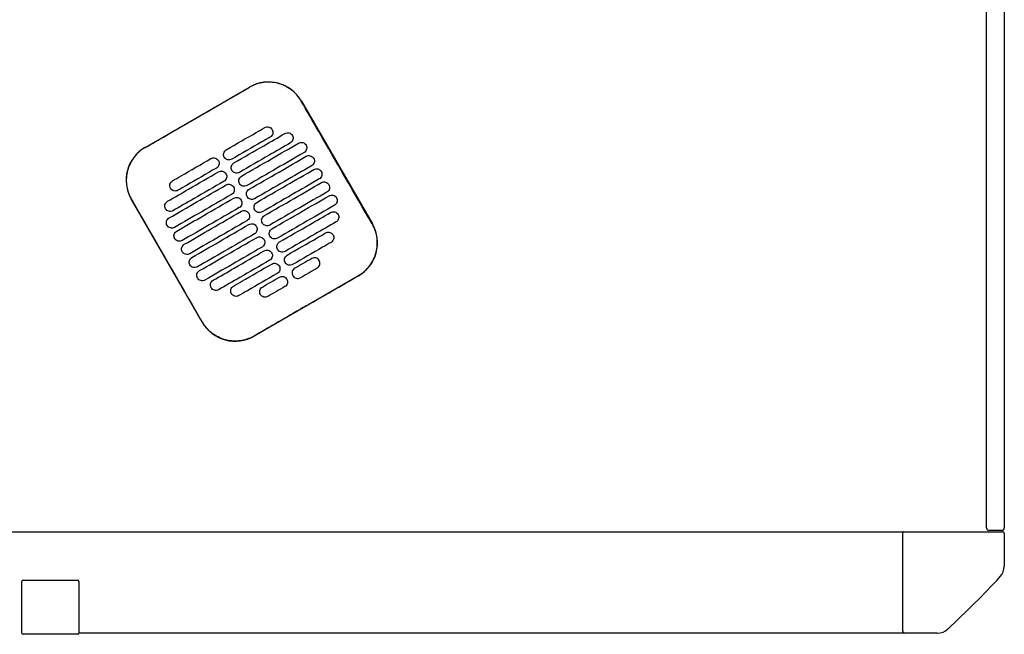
# Model space of a CAD drawing. Header units: metres. Extents: x 15.2 to 54.2, y -39.7 to 1.1.
# Tile 116 of 256: x 36.426 to 37.202, y -39.624 to -39.139. Entities that reach past the tile are written whole.
import ezdxf

# ---------------------------------------------------------------- set-up
doc = ezdxf.new("R2010")
doc.units = ezdxf.units.M
doc.header["$MEASUREMENT"] = 0
doc.layers.add('2D', color=252, linetype='Continuous')

# ---------------------------------------------------------------- blocks, each defined once
blk = doc.blocks.new('2D_QYOS_600')
for p, q in [((2.42604, -2.743), (2.42604, -1.859)), ((2.44004, -1.859), (2.44004, -2.743)), ((1.76223, -2.4427), (1.84449, -2.39518)), ((1.88548, -2.40615), (1.9415, -2.50313)), ((1.80728, -2.58067), (1.75126, -2.48368)), ((1.93053, -2.54412), (1.84827, -2.59164)), ((0.0795, -2.74595), (2.36049, -2.74595)), ((2.35999, -2.82445), (2.35999, -2.74645)), ((2.36049, -2.74595), (2.43849, -2.74595)), ((2.43804, -2.745), (2.42804, -2.745)), ((2.43999, -2.74745), (2.43999, -2.77326)), ((1.66504, -2.82594), (1.66504, -2.78524)), ((1.66504, -2.82594), (1.66504, -2.78524)), ((1.66604, -2.78424), (1.70904, -2.78424)), ((1.70904, -2.78424), (1.70904, -2.78424)), ((1.71004, -2.78524), (1.71004, -2.82594)), ((1.71004, -2.78524), (1.71004, -2.82594)), ((1.70904, -2.82694), (1.66604, -2.82694)), ((1.70904, -2.82694), (1.70904, -2.82694)), ((2.36149, -2.82595), (1.71004, -2.82594)), ((2.3873, -2.82595), (2.36149, -2.82595))]:
    blk.add_line(p, q)
for centre, radius, start, end in [((1.8595, -2.42116), 0.03, 30.01349, 120.01349), ((1.77724, -2.46868), 0.03, 120.01349, 210.01349), ((1.91552, -2.51814), 0.03, 300.01349, 30.01349), ((1.83326, -2.56566), 0.03, 210.01349, 300.01349), ((2.36049, -2.74645), 0.0005, 90, 180), ((2.42804, -2.743), 0.002, 180, 270), ((2.43804, -2.743), 0.002, 270, 360), ((2.43849, -2.74745), 0.0015, 0, 90), ((2.42799, -2.77326), 0.012, 317.12151, 0), ((1.66604, -2.78524), 0.001, 90, 180), ((1.66604, -2.78524), 0.001, 90, 180), ((1.70904, -2.78524), 0.001, 0, 90), ((1.70904, -2.78524), 0.001, 360, 90), ((1.85842, -2.24438), 0.78926, 312.87849, 317.12151), ((1.66604, -2.82594), 0.001, 180, 270), ((1.66604, -2.82594), 0.001, 180, 270), ((1.70904, -2.82594), 0.001, 270, 360), ((1.70904, -2.82594), 0.001, 270, 0), ((2.36149, -2.82445), 0.0015, 180, 270), ((2.3873, -2.81395), 0.012, 270, 312.87849)]:
    blk.add_arc(centre, radius, start, end)
for points, knots in [([(1.88538, -2.40621), (1.88458, -2.40482), (1.88367, -2.40349), (1.88073, -2.39989), (1.87845, -2.39784), (1.87266, -2.39404), (1.86904, -2.39256), (1.86159, -2.39111), (1.85785, -2.39108), (1.85081, -2.39235), (1.84754, -2.39355), (1.84455, -2.39528)], [12.978915, 12.978915, 12.978915, 12.978915, 13.461173, 13.461173, 14.374287, 14.374287, 15.53872, 15.53872, 16.650066, 16.650066, 17.687358, 17.687358, 17.687358, 17.687358]), ([(1.9414, -2.50319), (1.92736, -2.4789), (1.91332, -2.4546), (1.89466, -2.42227), (1.89002, -2.41424), (1.88538, -2.40621)], [1.133412, 1.133412, 1.133412, 1.133412, 2.681586, 2.681586, 3.193366, 3.193366, 3.193366, 3.193366]), ([(1.76229, -2.4428), (1.77288, -2.43668), (1.78391, -2.43032), (1.79938, -2.42138), (1.80142, -2.4202), (1.80342, -2.41905)], [-21.78268, -21.78268, -21.78268, -21.78268, -17.142885, -17.142885, -16.423665, -16.423665, -16.423665, -16.423665]), ([(1.82628, -2.44462), (1.83414, -2.44008), (1.84201, -2.43553), (1.85212, -2.4297), (1.85435, -2.4284), (1.85659, -2.42711)], [0.699452, 0.699452, 0.699452, 0.699452, 3.425217, 3.425217, 4.200582, 4.200582, 4.200582, 4.200582]), ([(1.85659, -2.42711), (1.85702, -2.42687), (1.85756, -2.42665), (1.85874, -2.4265), (1.8593, -2.42654), (1.86037, -2.42682), (1.86089, -2.42707), (1.86185, -2.4278), (1.86222, -2.42826), (1.86246, -2.42869)], [-0.5513873, -0.5513873, -0.5513873, -0.5513873, -0.4031046, -0.4031046, -0.2776919, -0.2776919, -0.1471638, -0.1471638, 0, 0, 0, 0]), ([(1.86246, -2.42869), (1.86271, -2.42911), (1.86293, -2.42966), (1.86307, -2.43085), (1.86304, -2.4314), (1.86276, -2.43248), (1.8625, -2.43299), (1.86178, -2.43395), (1.86132, -2.43431), (1.86089, -2.43456)], [-0.5553355, -0.5553355, -0.5553355, -0.5553355, -0.4045594, -0.4045594, -0.278267, -0.278267, -0.1472206, -0.1472206, 0, 0, 0, 0]), ([(1.87255, -2.43175), (1.87298, -2.43151), (1.87352, -2.43129), (1.87471, -2.43114), (1.87526, -2.43118), (1.87633, -2.43146), (1.87685, -2.43171), (1.87781, -2.43244), (1.87818, -2.4329), (1.87842, -2.43332)], [-0.5514247, -0.5514247, -0.5514247, -0.5514247, -0.4031161, -0.4031161, -0.2776965, -0.2776965, -0.1471644, -0.1471644, 0, 0, 0, 0]), ([(1.86089, -2.43456), (1.85866, -2.43585), (1.85642, -2.43714), (1.84631, -2.44298), (1.83845, -2.44753), (1.83058, -2.45207)], [2.649916, 2.649916, 2.649916, 2.649916, 3.425249, 3.425249, 6.151046, 6.151046, 6.151046, 6.151046]), ([(1.83228, -2.45501), (1.84015, -2.45047), (1.84801, -2.44592), (1.86144, -2.43817), (1.867, -2.43496), (1.87255, -2.43175)], [0.699452, 0.699452, 0.699452, 0.699452, 3.42526, 3.42526, 5.350619, 5.350619, 5.350619, 5.350619]), ([(1.87842, -2.43332), (1.87867, -2.43375), (1.87889, -2.4343), (1.87903, -2.43549), (1.879, -2.43604), (1.87872, -2.43711), (1.87846, -2.43763), (1.87774, -2.43859), (1.87728, -2.43895), (1.87685, -2.4392)], [-0.5553006, -0.5553006, -0.5553006, -0.5553006, -0.4045498, -0.4045498, -0.2782639, -0.2782639, -0.1472208, -0.1472208, 0, 0, 0, 0]), ([(1.88332, -2.43939), (1.88374, -2.43915), (1.88429, -2.43893), (1.88547, -2.43878), (1.88602, -2.43882), (1.8871, -2.4391), (1.88762, -2.43935), (1.88858, -2.44008), (1.88894, -2.44054), (1.88919, -2.44096)], [-0.5514376, -0.5514376, -0.5514376, -0.5514376, -0.4031217, -0.4031217, -0.2776979, -0.2776979, -0.1471642, -0.1471642, 0, 0, 0, 0]), ([(1.76229, -2.4428), (1.76101, -2.44354), (1.75978, -2.44437), (1.75663, -2.44688), (1.75485, -2.44871), (1.75332, -2.45074), (1.75103, -2.4538), (1.74934, -2.45728), (1.74737, -2.46467), (1.7471, -2.46852), (1.74804, -2.47614), (1.74924, -2.47985), (1.7512, -2.48336), (1.75128, -2.48349), (1.75136, -2.48363)], [17.619777, 17.619777, 17.619777, 17.619777, 18.064718, 18.064718, 18.827754, 18.827754, 18.827754, 19.97637, 19.97637, 21.122539, 21.122539, 22.281306, 22.281306, 22.328075, 22.328075, 22.328075, 22.328075]), ([(1.82471, -2.4505), (1.82446, -2.45007), (1.82424, -2.44952), (1.8241, -2.44833), (1.82413, -2.44778), (1.82441, -2.44671), (1.82467, -2.44619), (1.82539, -2.44523), (1.82585, -2.44487), (1.82628, -2.44462)], [-0.5553984, -0.5553984, -0.5553984, -0.5553984, -0.4045681, -0.4045681, -0.278271, -0.278271, -0.1472202, -0.1472202, 0, 0, 0, 0]), ([(1.87685, -2.4392), (1.8713, -2.44241), (1.86574, -2.44562), (1.85232, -2.45337), (1.84445, -2.45792), (1.83658, -2.46246)], [1.499949, 1.499949, 1.499949, 1.499949, 3.425284, 3.425284, 6.151116, 6.151116, 6.151116, 6.151116]), ([(1.83828, -2.46541), (1.84615, -2.46086), (1.85402, -2.45632), (1.86903, -2.44764), (1.87617, -2.44352), (1.88332, -2.43939)], [0.699452, 0.699452, 0.699452, 0.699452, 3.425292, 3.425292, 5.900643, 5.900643, 5.900643, 5.900643]), ([(1.88919, -2.44096), (1.88943, -2.44139), (1.88965, -2.44194), (1.8898, -2.44313), (1.88976, -2.44368), (1.88948, -2.44475), (1.88923, -2.44527), (1.8885, -2.44623), (1.88804, -2.44659), (1.88762, -2.44684)], [-0.5552879, -0.5552879, -0.5552879, -0.5552879, -0.4045447, -0.4045447, -0.2782629, -0.2782629, -0.1472212, -0.1472212, 0, 0, 0, 0]), ([(1.78385, -2.46913), (1.78608, -2.46784), (1.78832, -2.46655), (1.79843, -2.46071), (1.8063, -2.45617), (1.81416, -2.45162)], [2.649852, 2.649852, 2.649852, 2.649852, 3.425217, 3.425217, 6.150982, 6.150982, 6.150982, 6.150982]), ([(1.81416, -2.45162), (1.81459, -2.45138), (1.81513, -2.45116), (1.81632, -2.45101), (1.81687, -2.45105), (1.81794, -2.45133), (1.81846, -2.45158), (1.81942, -2.45231), (1.81979, -2.45277), (1.82003, -2.4532)], [-0.5512944, -0.5512944, -0.5512944, -0.5512944, -0.4030833, -0.4030833, -0.2776787, -0.2776787, -0.1471599, -0.1471599, 0, 0, 0, 0]), ([(1.82003, -2.4532), (1.82028, -2.45362), (1.8205, -2.45417), (1.82065, -2.45536), (1.82061, -2.45591), (1.82033, -2.45699), (1.82008, -2.4575), (1.81935, -2.45846), (1.81889, -2.45882), (1.81846, -2.45907)], [-0.555416, -0.555416, -0.555416, -0.555416, -0.4045716, -0.4045716, -0.2782736, -0.2782736, -0.1472211, -0.1472211, 0, 0, 0, 0]), ([(1.83058, -2.45207), (1.83015, -2.45231), (1.82961, -2.45253), (1.82843, -2.45268), (1.82787, -2.45264), (1.8268, -2.45236), (1.82628, -2.45211), (1.82532, -2.45138), (1.82495, -2.45092), (1.82471, -2.4505)], [-0.551307, -0.551307, -0.551307, -0.551307, -0.4030846, -0.4030846, -0.2776802, -0.2776802, -0.1471604, -0.1471604, 0, 0, 0, 0]), ([(1.88762, -2.44684), (1.88048, -2.45096), (1.87333, -2.45509), (1.85832, -2.46376), (1.85045, -2.46831), (1.84258, -2.47285)], [0.949972, 0.949972, 0.949972, 0.949972, 3.425307, 3.425307, 6.151164, 6.151164, 6.151164, 6.151164]), ([(1.84428, -2.4758), (1.85215, -2.47125), (1.86002, -2.46671), (1.87503, -2.45803), (1.88218, -2.45391), (1.88932, -2.44978)], [0.699452, 0.699452, 0.699452, 0.699452, 3.425313, 3.425313, 5.900643, 5.900643, 5.900643, 5.900643]), ([(1.88932, -2.44978), (1.88974, -2.44954), (1.89029, -2.44932), (1.89147, -2.44917), (1.89203, -2.44921), (1.8931, -2.44949), (1.89362, -2.44974), (1.89458, -2.45047), (1.89494, -2.45093), (1.89519, -2.45136)], [-0.5514273, -0.5514273, -0.5514273, -0.5514273, -0.4031209, -0.4031209, -0.2776962, -0.2776962, -0.1471634, -0.1471634, 0, 0, 0, 0]), ([(1.89519, -2.45136), (1.89543, -2.45178), (1.89565, -2.45233), (1.8958, -2.45352), (1.89577, -2.45407), (1.89548, -2.45515), (1.89523, -2.45566), (1.8945, -2.45662), (1.89405, -2.45698), (1.89362, -2.45723)], [-0.5552955, -0.5552955, -0.5552955, -0.5552955, -0.4045438, -0.4045438, -0.2782634, -0.2782634, -0.1472215, -0.1472215, 0, 0, 0, 0]), ([(1.77989, -2.48528), (1.78545, -2.48207), (1.79101, -2.47886), (1.80443, -2.4711), (1.8123, -2.46656), (1.82017, -2.46201)], [1.499901, 1.499901, 1.499901, 1.499901, 3.42526, 3.42526, 6.151068, 6.151068, 6.151068, 6.151068]), ([(1.81846, -2.45907), (1.8106, -2.46361), (1.80273, -2.46816), (1.79262, -2.474), (1.79039, -2.47529), (1.78815, -2.47658)], [0.699452, 0.699452, 0.699452, 0.699452, 3.425249, 3.425249, 4.200582, 4.200582, 4.200582, 4.200582]), ([(1.82017, -2.46201), (1.82059, -2.46177), (1.82114, -2.46155), (1.82232, -2.4614), (1.82287, -2.46144), (1.82395, -2.46172), (1.82447, -2.46197), (1.82542, -2.4627), (1.82579, -2.46316), (1.82603, -2.46359)], [-0.5513075, -0.5513075, -0.5513075, -0.5513075, -0.4030857, -0.4030857, -0.2776792, -0.2776792, -0.1471593, -0.1471593, 0, 0, 0, 0]), ([(1.83071, -2.46089), (1.83047, -2.46046), (1.83025, -2.45991), (1.8301, -2.45872), (1.83013, -2.45817), (1.83042, -2.4571), (1.83067, -2.45658), (1.8314, -2.45562), (1.83185, -2.45526), (1.83228, -2.45501)], [-0.5553839, -0.5553839, -0.5553839, -0.5553839, -0.4045626, -0.4045626, -0.2782686, -0.2782686, -0.1472195, -0.1472195, 0, 0, 0, 0]), ([(1.83658, -2.46246), (1.83616, -2.46271), (1.83561, -2.46292), (1.83443, -2.46307), (1.83387, -2.46304), (1.8328, -2.46275), (1.83228, -2.4625), (1.83132, -2.46177), (1.83096, -2.46131), (1.83071, -2.46089)], [-0.551317, -0.551317, -0.551317, -0.551317, -0.4030867, -0.4030867, -0.2776803, -0.2776803, -0.1471597, -0.1471597, 0, 0, 0, 0]), ([(1.89362, -2.45723), (1.88648, -2.46135), (1.87933, -2.46548), (1.86432, -2.47415), (1.85645, -2.4787), (1.84859, -2.48324)], [0.949998, 0.949998, 0.949998, 0.949998, 3.42532, 3.42532, 6.151189, 6.151189, 6.151189, 6.151189]), ([(1.85029, -2.48619), (1.85815, -2.48164), (1.86602, -2.4771), (1.88103, -2.46843), (1.88818, -2.4643), (1.89532, -2.46017)], [0.699452, 0.699452, 0.699452, 0.699452, 3.425322, 3.425322, 5.900643, 5.900643, 5.900643, 5.900643]), ([(1.89532, -2.46017), (1.89575, -2.45993), (1.89629, -2.45971), (1.89748, -2.45956), (1.89803, -2.4596), (1.8991, -2.45988), (1.89962, -2.46013), (1.90058, -2.46086), (1.90095, -2.46132), (1.90119, -2.46175)], [-0.5514137, -0.5514137, -0.5514137, -0.5514137, -0.4031194, -0.4031194, -0.2776944, -0.2776944, -0.1471627, -0.1471627, 0, 0, 0, 0]), ([(1.90119, -2.46175), (1.90144, -2.46217), (1.90166, -2.46272), (1.9018, -2.46391), (1.90177, -2.46446), (1.90149, -2.46554), (1.90123, -2.46605), (1.90051, -2.46701), (1.90005, -2.46737), (1.89962, -2.46762)], [-0.5553078, -0.5553078, -0.5553078, -0.5553078, -0.4045446, -0.4045446, -0.2782647, -0.2782647, -0.147222, -0.147222, 0, 0, 0, 0]), ([(1.78228, -2.47501), (1.78204, -2.47458), (1.78182, -2.47403), (1.78167, -2.47284), (1.7817, -2.47229), (1.78198, -2.47122), (1.78224, -2.4707), (1.78296, -2.46974), (1.78342, -2.46938), (1.78385, -2.46913)], [-0.5554179, -0.5554179, -0.5554179, -0.5554179, -0.4045683, -0.4045683, -0.2782761, -0.2782761, -0.1472238, -0.1472238, 0, 0, 0, 0]), ([(1.82447, -2.46946), (1.8166, -2.474), (1.80873, -2.47855), (1.79531, -2.4863), (1.78975, -2.48951), (1.78419, -2.49272)], [0.699452, 0.699452, 0.699452, 0.699452, 3.425284, 3.425284, 5.350619, 5.350619, 5.350619, 5.350619]), ([(1.82603, -2.46359), (1.82628, -2.46401), (1.8265, -2.46456), (1.82665, -2.46575), (1.82661, -2.4663), (1.82633, -2.46738), (1.82608, -2.46789), (1.82535, -2.46885), (1.82489, -2.46921), (1.82447, -2.46946)], [-0.5553971, -0.5553971, -0.5553971, -0.5553971, -0.4045652, -0.4045652, -0.2782705, -0.2782705, -0.1472202, -0.1472202, 0, 0, 0, 0]), ([(1.83671, -2.47128), (1.83647, -2.47085), (1.83625, -2.4703), (1.8361, -2.46911), (1.83614, -2.46856), (1.83642, -2.46749), (1.83667, -2.46697), (1.8374, -2.46602), (1.83786, -2.46565), (1.83828, -2.46541)], [-0.5553742, -0.5553742, -0.5553742, -0.5553742, -0.4045587, -0.4045587, -0.278267, -0.278267, -0.1472191, -0.1472191, 0, 0, 0, 0]), ([(1.89962, -2.46762), (1.89248, -2.47175), (1.88534, -2.47587), (1.87032, -2.48454), (1.86246, -2.48909), (1.85459, -2.49363)], [0.950001, 0.950001, 0.950001, 0.950001, 3.425322, 3.425322, 6.151192, 6.151192, 6.151192, 6.151192]), ([(1.90133, -2.47056), (1.90175, -2.47032), (1.9023, -2.4701), (1.90348, -2.46995), (1.90403, -2.46999), (1.90511, -2.47027), (1.90563, -2.47052), (1.90658, -2.47125), (1.90695, -2.47171), (1.90719, -2.47214)], [-0.5513969, -0.5513969, -0.5513969, -0.5513969, -0.4031172, -0.4031172, -0.2776925, -0.2776925, -0.1471621, -0.1471621, 0, 0, 0, 0]), ([(1.78113, -2.49842), (1.78828, -2.49429), (1.79542, -2.49016), (1.81043, -2.48149), (1.8183, -2.47695), (1.82617, -2.4724)], [0.949941, 0.949941, 0.949941, 0.949941, 3.425291, 3.425291, 6.151132, 6.151132, 6.151132, 6.151132]), ([(1.78815, -2.47658), (1.78773, -2.47682), (1.78718, -2.47704), (1.786, -2.47719), (1.78544, -2.47715), (1.78437, -2.47687), (1.78385, -2.47662), (1.78289, -2.47589), (1.78252, -2.47543), (1.78228, -2.47501)], [-0.5513007, -0.5513007, -0.5513007, -0.5513007, -0.4030941, -0.4030941, -0.2776814, -0.2776814, -0.1471603, -0.1471603, 0, 0, 0, 0]), ([(1.82617, -2.4724), (1.82659, -2.47216), (1.82714, -2.47194), (1.82832, -2.47179), (1.82887, -2.47183), (1.82995, -2.47211), (1.83047, -2.47236), (1.83143, -2.47309), (1.83179, -2.47355), (1.83204, -2.47398)], [-0.5513173, -0.5513173, -0.5513173, -0.5513173, -0.4030875, -0.4030875, -0.2776797, -0.2776797, -0.147159, -0.147159, 0, 0, 0, 0]), ([(1.83204, -2.47398), (1.83228, -2.4744), (1.8325, -2.47495), (1.83265, -2.47614), (1.83261, -2.47669), (1.83233, -2.47777), (1.83208, -2.47828), (1.83135, -2.47924), (1.83089, -2.4796), (1.83047, -2.47985)], [-0.555383, -0.555383, -0.555383, -0.555383, -0.4045605, -0.4045605, -0.2782682, -0.2782682, -0.1472195, -0.1472195, 0, 0, 0, 0]), ([(1.84258, -2.47285), (1.84216, -2.4731), (1.84161, -2.47331), (1.84043, -2.47346), (1.83988, -2.47343), (1.8388, -2.47315), (1.83828, -2.47289), (1.83732, -2.47216), (1.83696, -2.4717), (1.83671, -2.47128)], [-0.5513236, -0.5513236, -0.5513236, -0.5513236, -0.4030881, -0.4030881, -0.2776804, -0.2776804, -0.1471592, -0.1471592, 0, 0, 0, 0]), ([(1.84272, -2.48167), (1.84247, -2.48125), (1.84225, -2.48069), (1.8421, -2.47951), (1.84214, -2.47895), (1.84242, -2.47788), (1.84267, -2.47736), (1.8434, -2.47641), (1.84386, -2.47604), (1.84428, -2.4758)], [-0.5553693, -0.5553693, -0.5553693, -0.5553693, -0.4045566, -0.4045566, -0.2782661, -0.2782661, -0.1472189, -0.1472189, 0, 0, 0, 0]), ([(1.85629, -2.49658), (1.86416, -2.49203), (1.87202, -2.48749), (1.88704, -2.47882), (1.89418, -2.47469), (1.90133, -2.47056)], [0.699452, 0.699452, 0.699452, 0.699452, 3.425321, 3.425321, 5.900643, 5.900643, 5.900643, 5.900643]), ([(1.90719, -2.47214), (1.90744, -2.47256), (1.90766, -2.47311), (1.90781, -2.4743), (1.90777, -2.47485), (1.90749, -2.47593), (1.90724, -2.47644), (1.90651, -2.4774), (1.90605, -2.47776), (1.90563, -2.47801)], [-0.5553248, -0.5553248, -0.5553248, -0.5553248, -0.4045472, -0.4045472, -0.2782668, -0.2782668, -0.1472227, -0.1472227, 0, 0, 0, 0]), ([(1.80738, -2.58061), (1.80282, -2.57272), (1.79809, -2.56452), (1.77944, -2.53221), (1.7654, -2.50792), (1.75136, -2.48363)], [-3.18138, -3.18138, -3.18138, -3.18138, -2.673929, -2.673929, -1.133377, -1.133377, -1.133377, -1.133377]), ([(1.77832, -2.49115), (1.77808, -2.49073), (1.77786, -2.49017), (1.77771, -2.48899), (1.77775, -2.48843), (1.77803, -2.48736), (1.77828, -2.48684), (1.77901, -2.48589), (1.77947, -2.48552), (1.77989, -2.48528)], [-0.5553798, -0.5553798, -0.5553798, -0.5553798, -0.4045588, -0.4045588, -0.278273, -0.278273, -0.147224, -0.147224, 0, 0, 0, 0]), ([(1.83047, -2.47985), (1.8226, -2.48439), (1.81473, -2.48894), (1.79972, -2.49761), (1.79258, -2.50174), (1.78543, -2.50587)], [0.699452, 0.699452, 0.699452, 0.699452, 3.425308, 3.425308, 5.900643, 5.900643, 5.900643, 5.900643]), ([(1.78713, -2.50881), (1.79428, -2.50468), (1.80142, -2.50056), (1.81643, -2.49188), (1.8243, -2.48734), (1.83217, -2.48279)], [0.949982, 0.949982, 0.949982, 0.949982, 3.425312, 3.425312, 6.151173, 6.151173, 6.151173, 6.151173]), ([(1.83217, -2.48279), (1.83259, -2.48255), (1.83314, -2.48233), (1.83432, -2.48218), (1.83488, -2.48222), (1.83595, -2.4825), (1.83647, -2.48275), (1.83743, -2.48348), (1.83779, -2.48394), (1.83804, -2.48437)], [-0.5513238, -0.5513238, -0.5513238, -0.5513238, -0.4030887, -0.4030887, -0.27768, -0.27768, -0.1471588, -0.1471588, 0, 0, 0, 0]), ([(1.83804, -2.48437), (1.83828, -2.48479), (1.8385, -2.48534), (1.83865, -2.48653), (1.83862, -2.48708), (1.83833, -2.48816), (1.83808, -2.48868), (1.83735, -2.48963), (1.8369, -2.49), (1.83647, -2.49024)], [-0.5553737, -0.5553737, -0.5553737, -0.5553737, -0.4045574, -0.4045574, -0.2782667, -0.2782667, -0.1472191, -0.1472191, 0, 0, 0, 0]), ([(1.84859, -2.48324), (1.84816, -2.48349), (1.84761, -2.4837), (1.84643, -2.48385), (1.84588, -2.48382), (1.8448, -2.48354), (1.84429, -2.48328), (1.84333, -2.48255), (1.84296, -2.48209), (1.84272, -2.48167)], [-0.5513269, -0.5513269, -0.5513269, -0.5513269, -0.403089, -0.403089, -0.2776804, -0.2776804, -0.1471589, -0.1471589, 0, 0, 0, 0]), ([(1.90563, -2.47801), (1.89848, -2.48214), (1.89134, -2.48626), (1.87633, -2.49494), (1.86846, -2.49948), (1.86059, -2.50403)], [0.949982, 0.949982, 0.949982, 0.949982, 3.425312, 3.425312, 6.151173, 6.151173, 6.151173, 6.151173]), ([(1.86229, -2.50697), (1.87016, -2.50242), (1.87803, -2.49788), (1.89304, -2.48921), (1.90018, -2.48508), (1.90733, -2.48095)], [0.699452, 0.699452, 0.699452, 0.699452, 3.425308, 3.425308, 5.900643, 5.900643, 5.900643, 5.900643]), ([(1.90733, -2.48095), (1.90775, -2.48071), (1.9083, -2.48049), (1.90948, -2.48034), (1.91003, -2.48038), (1.91111, -2.48066), (1.91163, -2.48091), (1.91259, -2.48164), (1.91295, -2.4821), (1.9132, -2.48253)], [-0.5513769, -0.5513769, -0.5513769, -0.5513769, -0.4031143, -0.4031143, -0.2776905, -0.2776905, -0.1471617, -0.1471617, 0, 0, 0, 0]), ([(1.9132, -2.48253), (1.91344, -2.48295), (1.91366, -2.4835), (1.91381, -2.48469), (1.91377, -2.48524), (1.91349, -2.48632), (1.91324, -2.48683), (1.91251, -2.48779), (1.91205, -2.48815), (1.91163, -2.4884)], [-0.5553464, -0.5553464, -0.5553464, -0.5553464, -0.4045515, -0.4045515, -0.2782697, -0.2782697, -0.1472236, -0.1472236, 0, 0, 0, 0]), ([(1.78419, -2.49272), (1.78377, -2.49297), (1.78322, -2.49319), (1.78204, -2.49333), (1.78149, -2.4933), (1.78041, -2.49302), (1.77989, -2.49276), (1.77893, -2.49203), (1.77857, -2.49157), (1.77832, -2.49115)], [-0.5513421, -0.5513421, -0.5513421, -0.5513421, -0.4031061, -0.4031061, -0.2776864, -0.2776864, -0.147161, -0.147161, 0, 0, 0, 0]), ([(1.83647, -2.49024), (1.8286, -2.49479), (1.82074, -2.49933), (1.80572, -2.508), (1.79858, -2.51213), (1.79144, -2.51626)], [0.699452, 0.699452, 0.699452, 0.699452, 3.425321, 3.425321, 5.900643, 5.900643, 5.900643, 5.900643]), ([(1.79314, -2.5192), (1.80028, -2.51507), (1.80742, -2.51095), (1.82244, -2.50227), (1.8303, -2.49773), (1.83817, -2.49318)], [0.950001, 0.950001, 0.950001, 0.950001, 3.425322, 3.425322, 6.151192, 6.151192, 6.151192, 6.151192]), ([(1.83817, -2.49318), (1.8386, -2.49294), (1.83914, -2.49272), (1.84033, -2.49257), (1.84088, -2.49261), (1.84195, -2.49289), (1.84247, -2.49314), (1.84343, -2.49388), (1.8438, -2.49434), (1.84404, -2.49476)], [-0.551327, -0.551327, -0.551327, -0.551327, -0.4030892, -0.4030892, -0.2776802, -0.2776802, -0.1471588, -0.1471588, 0, 0, 0, 0]), ([(1.84872, -2.49206), (1.84847, -2.49164), (1.84825, -2.49109), (1.84811, -2.4899), (1.84814, -2.48934), (1.84842, -2.48827), (1.84868, -2.48775), (1.8494, -2.4868), (1.84986, -2.48643), (1.85029, -2.48619)], [-0.5553691, -0.5553691, -0.5553691, -0.5553691, -0.4045561, -0.4045561, -0.278266, -0.278266, -0.1472189, -0.1472189, 0, 0, 0, 0]), ([(1.85459, -2.49363), (1.85416, -2.49388), (1.85362, -2.4941), (1.85244, -2.49424), (1.85188, -2.49421), (1.85081, -2.49393), (1.85029, -2.49367), (1.84933, -2.49294), (1.84896, -2.49248), (1.84872, -2.49206)], [-0.551327, -0.551327, -0.551327, -0.551327, -0.4030892, -0.4030892, -0.2776802, -0.2776802, -0.1471588, -0.1471588, 0, 0, 0, 0]), ([(1.91163, -2.4884), (1.90448, -2.49253), (1.89734, -2.49665), (1.88233, -2.50533), (1.87446, -2.50987), (1.86659, -2.51442)], [0.949941, 0.949941, 0.949941, 0.949941, 3.425292, 3.425292, 6.151132, 6.151132, 6.151132, 6.151132]), ([(1.77956, -2.50429), (1.77932, -2.50387), (1.7791, -2.50332), (1.77895, -2.50213), (1.77899, -2.50158), (1.77927, -2.5005), (1.77952, -2.49998), (1.78025, -2.49903), (1.78071, -2.49866), (1.78113, -2.49842)], [-0.5553462, -0.5553462, -0.5553462, -0.5553462, -0.4045514, -0.4045514, -0.2782696, -0.2782696, -0.1472236, -0.1472236, 0, 0, 0, 0]), ([(1.84247, -2.50063), (1.83461, -2.50518), (1.82674, -2.50972), (1.81173, -2.51839), (1.80458, -2.52252), (1.79744, -2.52665)], [0.699452, 0.699452, 0.699452, 0.699452, 3.425322, 3.425322, 5.900643, 5.900643, 5.900643, 5.900643]), ([(1.84404, -2.49476), (1.84429, -2.49518), (1.84451, -2.49573), (1.84465, -2.49692), (1.84462, -2.49748), (1.84434, -2.49855), (1.84408, -2.49907), (1.84336, -2.50002), (1.8429, -2.50039), (1.84247, -2.50063)], [-0.5553691, -0.5553691, -0.5553691, -0.5553691, -0.4045561, -0.4045561, -0.278266, -0.278266, -0.1472189, -0.1472189, 0, 0, 0, 0]), ([(1.85472, -2.50245), (1.85448, -2.50203), (1.85426, -2.50148), (1.85411, -2.50029), (1.85414, -2.49973), (1.85443, -2.49866), (1.85468, -2.49814), (1.85541, -2.49719), (1.85586, -2.49682), (1.85629, -2.49658)], [-0.5553737, -0.5553737, -0.5553737, -0.5553737, -0.4045574, -0.4045574, -0.2782667, -0.2782667, -0.1472191, -0.1472191, 0, 0, 0, 0]), ([(1.86829, -2.51736), (1.87616, -2.51282), (1.88403, -2.50827), (1.89745, -2.50052), (1.90301, -2.49731), (1.90857, -2.4941)], [0.699452, 0.699452, 0.699452, 0.699452, 3.425284, 3.425284, 5.350619, 5.350619, 5.350619, 5.350619]), ([(1.90857, -2.4941), (1.90899, -2.49385), (1.90954, -2.49363), (1.91072, -2.49348), (1.91127, -2.49352), (1.91235, -2.4938), (1.91287, -2.49405), (1.91383, -2.49479), (1.91419, -2.49525), (1.91444, -2.49567)], [-0.551342, -0.551342, -0.551342, -0.551342, -0.4031061, -0.4031061, -0.2776864, -0.2776864, -0.147161, -0.147161, 0, 0, 0, 0]), ([(1.91444, -2.49567), (1.91468, -2.49609), (1.9149, -2.49664), (1.91505, -2.49783), (1.91501, -2.49839), (1.91473, -2.49946), (1.91448, -2.49998), (1.91375, -2.50093), (1.91329, -2.5013), (1.91287, -2.50154)], [-0.55538, -0.55538, -0.55538, -0.55538, -0.4045589, -0.4045589, -0.278273, -0.278273, -0.147224, -0.147224, 0, 0, 0, 0]), ([(1.78543, -2.50587), (1.78501, -2.50611), (1.78446, -2.50633), (1.78328, -2.50648), (1.78273, -2.50644), (1.78165, -2.50616), (1.78113, -2.50591), (1.78017, -2.50517), (1.77981, -2.50472), (1.77956, -2.50429)], [-0.551377, -0.551377, -0.551377, -0.551377, -0.4031143, -0.4031143, -0.2776905, -0.2776905, -0.1471617, -0.1471617, 0, 0, 0, 0]), ([(1.78557, -2.51468), (1.78532, -2.51426), (1.7851, -2.51371), (1.78495, -2.51252), (1.78499, -2.51197), (1.78527, -2.51089), (1.78552, -2.51037), (1.78625, -2.50942), (1.78671, -2.50906), (1.78713, -2.50881)], [-0.5553245, -0.5553245, -0.5553245, -0.5553245, -0.4045471, -0.4045471, -0.2782667, -0.2782667, -0.1472226, -0.1472226, 0, 0, 0, 0]), ([(1.79914, -2.52959), (1.80628, -2.52546), (1.81343, -2.52134), (1.82844, -2.51267), (1.83631, -2.50812), (1.84418, -2.50358)], [0.949998, 0.949998, 0.949998, 0.949998, 3.42532, 3.42532, 6.151189, 6.151189, 6.151189, 6.151189]), ([(1.84418, -2.50358), (1.8446, -2.50333), (1.84515, -2.50311), (1.84633, -2.50297), (1.84688, -2.503), (1.84796, -2.50328), (1.84848, -2.50354), (1.84943, -2.50427), (1.8498, -2.50473), (1.85004, -2.50515)], [-0.551327, -0.551327, -0.551327, -0.551327, -0.403089, -0.403089, -0.2776804, -0.2776804, -0.1471589, -0.1471589, 0, 0, 0, 0]), ([(1.85004, -2.50515), (1.85029, -2.50557), (1.85051, -2.50612), (1.85066, -2.50731), (1.85062, -2.50787), (1.85034, -2.50894), (1.85009, -2.50946), (1.84936, -2.51041), (1.8489, -2.51078), (1.84848, -2.51102)], [-0.5553693, -0.5553693, -0.5553693, -0.5553693, -0.4045566, -0.4045566, -0.2782661, -0.2782661, -0.1472189, -0.1472189, 0, 0, 0, 0]), ([(1.86059, -2.50403), (1.86017, -2.50427), (1.85962, -2.50449), (1.85844, -2.50464), (1.85788, -2.5046), (1.85681, -2.50432), (1.85629, -2.50407), (1.85533, -2.50333), (1.85497, -2.50287), (1.85472, -2.50245)], [-0.5513238, -0.5513238, -0.5513238, -0.5513238, -0.4030887, -0.4030887, -0.27768, -0.27768, -0.1471588, -0.1471588, 0, 0, 0, 0]), ([(1.86072, -2.51284), (1.86048, -2.51242), (1.86026, -2.51187), (1.86011, -2.51068), (1.86015, -2.51013), (1.86043, -2.50905), (1.86068, -2.50853), (1.86141, -2.50758), (1.86187, -2.50721), (1.86229, -2.50697)], [-0.555383, -0.555383, -0.555383, -0.555383, -0.4045604, -0.4045604, -0.2782682, -0.2782682, -0.1472195, -0.1472195, 0, 0, 0, 0]), ([(1.91287, -2.50154), (1.90731, -2.50475), (1.90176, -2.50796), (1.88833, -2.51572), (1.88046, -2.52026), (1.8726, -2.52481)], [1.499901, 1.499901, 1.499901, 1.499901, 3.42526, 3.42526, 6.151068, 6.151068, 6.151068, 6.151068]), ([(1.93047, -2.54402), (1.93053, -2.54399), (1.93059, -2.54395), (1.93406, -2.54192), (1.93705, -2.53926), (1.9418, -2.53294), (1.94352, -2.52934), (1.94538, -2.52203), (1.94563, -2.51842), (1.94491, -2.51191), (1.94415, -2.50903), (1.94251, -2.50523), (1.94199, -2.50419), (1.9414, -2.50319)], [8.273299, 8.273299, 8.273299, 8.273299, 8.293543, 8.293543, 9.48086, 9.48086, 10.665623, 10.665623, 11.74288, 11.74288, 12.632334, 12.632334, 12.981673, 12.981673, 12.981673, 12.981673]), ([(1.79144, -2.51626), (1.79101, -2.5165), (1.79046, -2.51672), (1.78928, -2.51687), (1.78873, -2.51683), (1.78765, -2.51655), (1.78714, -2.5163), (1.78618, -2.51557), (1.78581, -2.51511), (1.78557, -2.51468)], [-0.551397, -0.551397, -0.551397, -0.551397, -0.4031173, -0.4031173, -0.2776925, -0.2776925, -0.1471621, -0.1471621, 0, 0, 0, 0]), ([(1.84848, -2.51102), (1.84061, -2.51557), (1.83274, -2.52011), (1.81773, -2.52878), (1.81058, -2.53291), (1.80344, -2.53704)], [0.699452, 0.699452, 0.699452, 0.699452, 3.425313, 3.425313, 5.900643, 5.900643, 5.900643, 5.900643]), ([(1.80514, -2.53998), (1.81229, -2.53586), (1.81943, -2.53173), (1.83444, -2.52306), (1.84231, -2.51851), (1.85018, -2.51397)], [0.949973, 0.949973, 0.949973, 0.949973, 3.425307, 3.425307, 6.151164, 6.151164, 6.151164, 6.151164]), ([(1.85018, -2.51397), (1.8506, -2.51372), (1.85115, -2.5135), (1.85233, -2.51336), (1.85288, -2.51339), (1.85396, -2.51367), (1.85448, -2.51393), (1.85544, -2.51466), (1.8558, -2.51512), (1.85605, -2.51554)], [-0.5513237, -0.5513237, -0.5513237, -0.5513237, -0.4030882, -0.4030882, -0.2776804, -0.2776804, -0.1471592, -0.1471592, 0, 0, 0, 0]), ([(1.85605, -2.51554), (1.85629, -2.51596), (1.85651, -2.51652), (1.85666, -2.5177), (1.85662, -2.51826), (1.85634, -2.51933), (1.85609, -2.51985), (1.85536, -2.5208), (1.8549, -2.52117), (1.85448, -2.52141)], [-0.5553742, -0.5553742, -0.5553742, -0.5553742, -0.4045587, -0.4045587, -0.278267, -0.278267, -0.1472191, -0.1472191, 0, 0, 0, 0]), ([(1.86659, -2.51442), (1.86617, -2.51466), (1.86562, -2.51488), (1.86444, -2.51503), (1.86389, -2.51499), (1.86281, -2.51471), (1.86229, -2.51446), (1.86133, -2.51373), (1.86097, -2.51327), (1.86072, -2.51284)], [-0.5513173, -0.5513173, -0.5513173, -0.5513173, -0.4030875, -0.4030875, -0.2776797, -0.2776797, -0.147159, -0.147159, 0, 0, 0, 0]), ([(1.8743, -2.52775), (1.88216, -2.52321), (1.89003, -2.51866), (1.90014, -2.51282), (1.90237, -2.51153), (1.90461, -2.51024)], [0.699452, 0.699452, 0.699452, 0.699452, 3.425249, 3.425249, 4.200582, 4.200582, 4.200582, 4.200582]), ([(1.90461, -2.51024), (1.90504, -2.50999), (1.90558, -2.50978), (1.90676, -2.50963), (1.90732, -2.50966), (1.90839, -2.50995), (1.90891, -2.5102), (1.90987, -2.51093), (1.91024, -2.51139), (1.91048, -2.51181)], [-0.5513007, -0.5513007, -0.5513007, -0.5513007, -0.4030941, -0.4030941, -0.2776814, -0.2776814, -0.1471603, -0.1471603, 0, 0, 0, 0]), ([(1.91048, -2.51181), (1.91073, -2.51224), (1.91095, -2.51279), (1.91109, -2.51398), (1.91106, -2.51453), (1.91078, -2.5156), (1.91052, -2.51612), (1.9098, -2.51707), (1.90934, -2.51744), (1.90891, -2.51769)], [-0.555418, -0.555418, -0.555418, -0.555418, -0.4045683, -0.4045683, -0.2782762, -0.2782762, -0.1472238, -0.1472238, 0, 0, 0, 0]), ([(1.79157, -2.52507), (1.79132, -2.52465), (1.7911, -2.5241), (1.79096, -2.52291), (1.79099, -2.52236), (1.79127, -2.52128), (1.79153, -2.52077), (1.79225, -2.51981), (1.79271, -2.51945), (1.79314, -2.5192)], [-0.5553076, -0.5553076, -0.5553076, -0.5553076, -0.4045445, -0.4045445, -0.2782646, -0.2782646, -0.1472219, -0.1472219, 0, 0, 0, 0]), ([(1.85448, -2.52141), (1.84661, -2.52596), (1.83874, -2.5305), (1.82373, -2.53918), (1.81659, -2.5433), (1.80944, -2.54743)], [0.699452, 0.699452, 0.699452, 0.699452, 3.425292, 3.425292, 5.900643, 5.900643, 5.900643, 5.900643]), ([(1.81591, -2.54762), (1.82146, -2.54441), (1.82702, -2.5412), (1.84044, -2.53345), (1.84831, -2.5289), (1.85618, -2.52436)], [1.499949, 1.499949, 1.499949, 1.499949, 3.425284, 3.425284, 6.151116, 6.151116, 6.151116, 6.151116]), ([(1.85618, -2.52436), (1.8566, -2.52411), (1.85715, -2.5239), (1.85833, -2.52375), (1.85889, -2.52378), (1.85996, -2.52406), (1.86048, -2.52432), (1.86144, -2.52505), (1.8618, -2.52551), (1.86205, -2.52593)], [-0.5513171, -0.5513171, -0.5513171, -0.5513171, -0.4030867, -0.4030867, -0.2776803, -0.2776803, -0.1471597, -0.1471597, 0, 0, 0, 0]), ([(1.86673, -2.52323), (1.86648, -2.52281), (1.86626, -2.52226), (1.86611, -2.52107), (1.86615, -2.52052), (1.86643, -2.51944), (1.86668, -2.51892), (1.86741, -2.51797), (1.86787, -2.51761), (1.86829, -2.51736)], [-0.555397, -0.555397, -0.555397, -0.555397, -0.4045652, -0.4045652, -0.2782705, -0.2782705, -0.1472202, -0.1472202, 0, 0, 0, 0]), ([(1.8726, -2.52481), (1.87217, -2.52505), (1.87162, -2.52527), (1.87044, -2.52542), (1.86989, -2.52538), (1.86881, -2.5251), (1.8683, -2.52485), (1.86734, -2.52412), (1.86697, -2.52366), (1.86673, -2.52323)], [-0.5513075, -0.5513075, -0.5513075, -0.5513075, -0.4030857, -0.4030857, -0.2776792, -0.2776792, -0.1471593, -0.1471593, 0, 0, 0, 0]), ([(1.90891, -2.51769), (1.90668, -2.51898), (1.90444, -2.52027), (1.89433, -2.52611), (1.88647, -2.53065), (1.8786, -2.5352)], [2.649852, 2.649852, 2.649852, 2.649852, 3.425217, 3.425217, 6.150983, 6.150983, 6.150983, 6.150983]), ([(1.79744, -2.52665), (1.79701, -2.52689), (1.79647, -2.52711), (1.79529, -2.52726), (1.79473, -2.52722), (1.79366, -2.52694), (1.79314, -2.52669), (1.79218, -2.52596), (1.79181, -2.5255), (1.79157, -2.52507)], [-0.5514139, -0.5514139, -0.5514139, -0.5514139, -0.4031194, -0.4031194, -0.2776944, -0.2776944, -0.1471626, -0.1471626, 0, 0, 0, 0]), ([(1.79757, -2.53546), (1.79733, -2.53504), (1.79711, -2.53449), (1.79696, -2.5333), (1.79699, -2.53275), (1.79728, -2.53167), (1.79753, -2.53116), (1.79826, -2.5302), (1.79871, -2.52984), (1.79914, -2.52959)], [-0.5552953, -0.5552953, -0.5552953, -0.5552953, -0.4045437, -0.4045437, -0.2782634, -0.2782634, -0.1472215, -0.1472215, 0, 0, 0, 0]), ([(1.86048, -2.5318), (1.85261, -2.53635), (1.84475, -2.54089), (1.83132, -2.54865), (1.82576, -2.55186), (1.82021, -2.55507)], [0.699452, 0.699452, 0.699452, 0.699452, 3.42526, 3.42526, 5.350619, 5.350619, 5.350619, 5.350619]), ([(1.86205, -2.52593), (1.86229, -2.52635), (1.86251, -2.52691), (1.86266, -2.52809), (1.86263, -2.52865), (1.86234, -2.52972), (1.86209, -2.53024), (1.86136, -2.53119), (1.86091, -2.53156), (1.86048, -2.5318)], [-0.5553838, -0.5553838, -0.5553838, -0.5553838, -0.4045626, -0.4045626, -0.2782686, -0.2782686, -0.1472195, -0.1472195, 0, 0, 0, 0]), ([(1.87273, -2.53362), (1.87248, -2.5332), (1.87226, -2.53265), (1.87212, -2.53146), (1.87215, -2.53091), (1.87243, -2.52983), (1.87269, -2.52932), (1.87341, -2.52836), (1.87387, -2.528), (1.8743, -2.52775)], [-0.5554159, -0.5554159, -0.5554159, -0.5554159, -0.4045716, -0.4045716, -0.2782736, -0.2782736, -0.1472211, -0.1472211, 0, 0, 0, 0]), ([(1.8996, -2.53196), (1.89935, -2.53153), (1.89899, -2.53107), (1.89803, -2.53034), (1.89751, -2.53009), (1.89643, -2.52981), (1.89588, -2.52977), (1.8947, -2.52992), (1.89415, -2.53014), (1.89373, -2.53038)], [0, 0, 0, 0, 0.1471602, 0.1471602, 0.2776775, 0.2776775, 0.4030818, 0.4030818, 0.5512681, 0.5512681, 0.5512681, 0.5512681]), ([(1.89803, -2.53783), (1.89846, -2.53758), (1.89891, -2.53722), (1.89964, -2.53627), (1.89989, -2.53575), (1.90017, -2.53467), (1.90021, -2.53412), (1.90006, -2.53293), (1.89984, -2.53238), (1.8996, -2.53196)], [0, 0, 0, 0, 0.147223, 0.147223, 0.2782783, 0.2782783, 0.4045781, 0.4045781, 0.5554474, 0.5554474, 0.5554474, 0.5554474]), ([(1.80344, -2.53704), (1.80302, -2.53728), (1.80247, -2.5375), (1.80129, -2.53765), (1.80073, -2.53761), (1.79966, -2.53733), (1.79914, -2.53708), (1.79818, -2.53635), (1.79782, -2.53589), (1.79757, -2.53546)], [-0.5514274, -0.5514274, -0.5514274, -0.5514274, -0.4031209, -0.4031209, -0.2776962, -0.2776962, -0.1471634, -0.1471634, 0, 0, 0, 0]), ([(1.83187, -2.55226), (1.8341, -2.55097), (1.83634, -2.54968), (1.84645, -2.54384), (1.85431, -2.53929), (1.86218, -2.53475)], [2.649916, 2.649916, 2.649916, 2.649916, 3.425249, 3.425249, 6.151046, 6.151046, 6.151046, 6.151046]), ([(1.86218, -2.53475), (1.86261, -2.5345), (1.86315, -2.53429), (1.86433, -2.53414), (1.86489, -2.53417), (1.86596, -2.53446), (1.86648, -2.53471), (1.86744, -2.53544), (1.86781, -2.5359), (1.86805, -2.53632)], [-0.5513071, -0.5513071, -0.5513071, -0.5513071, -0.4030846, -0.4030846, -0.2776802, -0.2776802, -0.1471604, -0.1471604, 0, 0, 0, 0]), ([(1.86805, -2.53632), (1.8683, -2.53675), (1.86852, -2.5373), (1.86866, -2.53849), (1.86863, -2.53904), (1.86835, -2.54011), (1.86809, -2.54063), (1.86737, -2.54158), (1.86691, -2.54195), (1.86648, -2.5422)], [-0.5553983, -0.5553983, -0.5553983, -0.5553983, -0.4045681, -0.4045681, -0.278271, -0.278271, -0.1472202, -0.1472202, 0, 0, 0, 0]), ([(1.8786, -2.5352), (1.87817, -2.53544), (1.87763, -2.53566), (1.87645, -2.53581), (1.87589, -2.53577), (1.87482, -2.53549), (1.8743, -2.53524), (1.87334, -2.53451), (1.87297, -2.53405), (1.87273, -2.53362)], [-0.5512944, -0.5512944, -0.5512944, -0.5512944, -0.4030833, -0.4030833, -0.2776787, -0.2776787, -0.1471599, -0.1471599, 0, 0, 0, 0]), ([(1.8803, -2.53814), (1.87987, -2.53839), (1.87942, -2.53875), (1.87869, -2.53971), (1.87844, -2.54022), (1.87815, -2.5413), (1.87812, -2.54185), (1.87827, -2.54304), (1.87849, -2.54359), (1.87873, -2.54401)], [0, 0, 0, 0, 0.1472222, 0.1472222, 0.2782773, 0.2782773, 0.4045795, 0.4045795, 0.5554397, 0.5554397, 0.5554397, 0.5554397]), ([(1.80357, -2.54585), (1.80333, -2.54543), (1.80311, -2.54488), (1.80296, -2.54369), (1.803, -2.54314), (1.80328, -2.54206), (1.80353, -2.54155), (1.80426, -2.54059), (1.80472, -2.54023), (1.80514, -2.53998)], [-0.5552876, -0.5552876, -0.5552876, -0.5552876, -0.4045446, -0.4045446, -0.2782629, -0.2782629, -0.1472212, -0.1472212, 0, 0, 0, 0]), ([(1.80944, -2.54743), (1.80902, -2.54767), (1.80847, -2.54789), (1.80729, -2.54804), (1.80674, -2.548), (1.80566, -2.54772), (1.80514, -2.54747), (1.80418, -2.54674), (1.80382, -2.54628), (1.80357, -2.54585)], [-0.5514378, -0.5514378, -0.5514378, -0.5514378, -0.4031217, -0.4031217, -0.2776979, -0.2776979, -0.1471642, -0.1471642, 0, 0, 0, 0]), ([(1.81434, -2.55349), (1.81409, -2.55307), (1.81387, -2.55252), (1.81373, -2.55133), (1.81376, -2.55078), (1.81404, -2.5497), (1.8143, -2.54919), (1.81502, -2.54823), (1.81548, -2.54787), (1.81591, -2.54762)], [-0.5553003, -0.5553003, -0.5553003, -0.5553003, -0.4045497, -0.4045497, -0.2782639, -0.2782639, -0.1472208, -0.1472208, 0, 0, 0, 0]), ([(1.86648, -2.5422), (1.85862, -2.54674), (1.85075, -2.55128), (1.84064, -2.55712), (1.83841, -2.55841), (1.83617, -2.55971)], [0.699452, 0.699452, 0.699452, 0.699452, 3.425217, 3.425217, 4.200582, 4.200582, 4.200582, 4.200582]), ([(1.86819, -2.54514), (1.86861, -2.54489), (1.86916, -2.54468), (1.87034, -2.54453), (1.87089, -2.54456), (1.87197, -2.54485), (1.87248, -2.5451), (1.87344, -2.54583), (1.87381, -2.54629), (1.87405, -2.54671)], [-0.5512937, -0.5512937, -0.5512937, -0.5512937, -0.403082, -0.403082, -0.27768, -0.27768, -0.1471612, -0.1471612, 0, 0, 0, 0]), ([(1.87405, -2.54671), (1.8743, -2.54714), (1.87452, -2.54769), (1.87467, -2.54888), (1.87463, -2.54943), (1.87435, -2.5505), (1.8741, -2.55102), (1.87337, -2.55198), (1.87291, -2.55234), (1.87249, -2.55259)], [-0.5554178, -0.5554178, -0.5554178, -0.5554178, -0.4045751, -0.4045751, -0.2782741, -0.2782741, -0.1472211, -0.1472211, 0, 0, 0, 0]), ([(1.87873, -2.54401), (1.87898, -2.54444), (1.87934, -2.5449), (1.8803, -2.54563), (1.88082, -2.54588), (1.88189, -2.54616), (1.88245, -2.5462), (1.88363, -2.54605), (1.88418, -2.54583), (1.8846, -2.54559)], [0, 0, 0, 0, 0.1471605, 0.1471605, 0.2776781, 0.2776781, 0.4030803, 0.4030803, 0.5512777, 0.5512777, 0.5512777, 0.5512777]), ([(1.82021, -2.55507), (1.81978, -2.55531), (1.81924, -2.55553), (1.81806, -2.55568), (1.8175, -2.55564), (1.81643, -2.55536), (1.81591, -2.55511), (1.81495, -2.55438), (1.81458, -2.55392), (1.81434, -2.55349)], [-0.5514248, -0.5514248, -0.5514248, -0.5514248, -0.4031161, -0.4031161, -0.2776965, -0.2776965, -0.1471644, -0.1471644, 0, 0, 0, 0]), ([(1.8303, -2.55813), (1.83005, -2.55771), (1.82983, -2.55716), (1.82969, -2.55597), (1.82972, -2.55542), (1.83, -2.55434), (1.83026, -2.55383), (1.83098, -2.55287), (1.83144, -2.55251), (1.83187, -2.55226)], [-0.5553353, -0.5553353, -0.5553353, -0.5553353, -0.4045593, -0.4045593, -0.278267, -0.278267, -0.1472205, -0.1472205, 0, 0, 0, 0]), ([(1.85319, -2.55877), (1.85294, -2.55835), (1.85272, -2.5578), (1.85257, -2.55661), (1.85261, -2.55605), (1.85289, -2.55498), (1.85314, -2.55446), (1.85387, -2.55351), (1.85433, -2.55314), (1.85475, -2.5529)], [-0.5553938, -0.5553938, -0.5553938, -0.5553938, -0.4045733, -0.4045733, -0.2782728, -0.2782728, -0.147221, -0.147221, 0, 0, 0, 0]), ([(1.83617, -2.55971), (1.83575, -2.55995), (1.8352, -2.56017), (1.83402, -2.56032), (1.83346, -2.56028), (1.83239, -2.56), (1.83187, -2.55975), (1.83091, -2.55902), (1.83054, -2.55856), (1.8303, -2.55813)], [-0.5513875, -0.5513875, -0.5513875, -0.5513875, -0.4031047, -0.4031047, -0.2776919, -0.2776919, -0.1471638, -0.1471638, 0, 0, 0, 0]), ([(1.85906, -2.56034), (1.85863, -2.56059), (1.85808, -2.56081), (1.8569, -2.56096), (1.85635, -2.56092), (1.85527, -2.56064), (1.85476, -2.56038), (1.8538, -2.55965), (1.85343, -2.55919), (1.85319, -2.55877)], [-0.5513269, -0.5513269, -0.5513269, -0.5513269, -0.4030891, -0.4030891, -0.2776846, -0.2776846, -0.1471626, -0.1471626, 0, 0, 0, 0]), ([(1.88934, -2.56777), (1.88771, -2.56871), (1.88609, -2.56965), (1.87058, -2.57861), (1.85919, -2.58519), (1.84821, -2.59154)], [-12.071476, -12.071476, -12.071476, -12.071476, -11.509189, -11.509189, -6.696301, -6.696301, -6.696301, -6.696301]), ([(1.84821, -2.59154), (1.84755, -2.59192), (1.84688, -2.59228), (1.84298, -2.59415), (1.83953, -2.5951), (1.8324, -2.59576), (1.82877, -2.59544), (1.82145, -2.59341), (1.81786, -2.59159), (1.81176, -2.58677), (1.80927, -2.58388), (1.80738, -2.58061)], [-8.20809, -8.20809, -8.20809, -8.20809, -7.978943, -7.978943, -6.912231, -6.912231, -5.830065, -5.830065, -4.632711, -4.632711, -3.498654, -3.498654, -3.498654, -3.498654])]:
    blk.add_open_spline(points, degree=3, knots=knots)
for points in [[(1.80342, -2.41905), (1.81713, -2.41113), (1.83084, -2.4032), (1.84455, -2.39528)], [(1.89373, -2.53038), (1.88925, -2.53297), (1.88478, -2.53556), (1.8803, -2.53814)], [(1.8846, -2.54559), (1.88908, -2.543), (1.89355, -2.54042), (1.89803, -2.53783)], [(1.85475, -2.5529), (1.85923, -2.55031), (1.86371, -2.54773), (1.86819, -2.54514)], [(1.88934, -2.56777), (1.90305, -2.55985), (1.91676, -2.55194), (1.93047, -2.54402)], [(1.87249, -2.55259), (1.86801, -2.55517), (1.86353, -2.55776), (1.85906, -2.56034)]]:
    blk.add_open_spline(points, degree=3)
blk = doc.blocks.new('953f7de9-fa90-4c60-b131-0dbf99bc4d1a')
at = {"layer": '2D'}
blk.add_blockref('2D_QYOS_600', (-1.22, 1.42932), dxfattribs=at)

msp = doc.modelspace()

# ---------------------------------------------------------------- block references
msp.add_blockref('953f7de9-fa90-4c60-b131-0dbf99bc4d1a', (35.98244, -38.22609))

doc.saveas('drawing.dxf')
